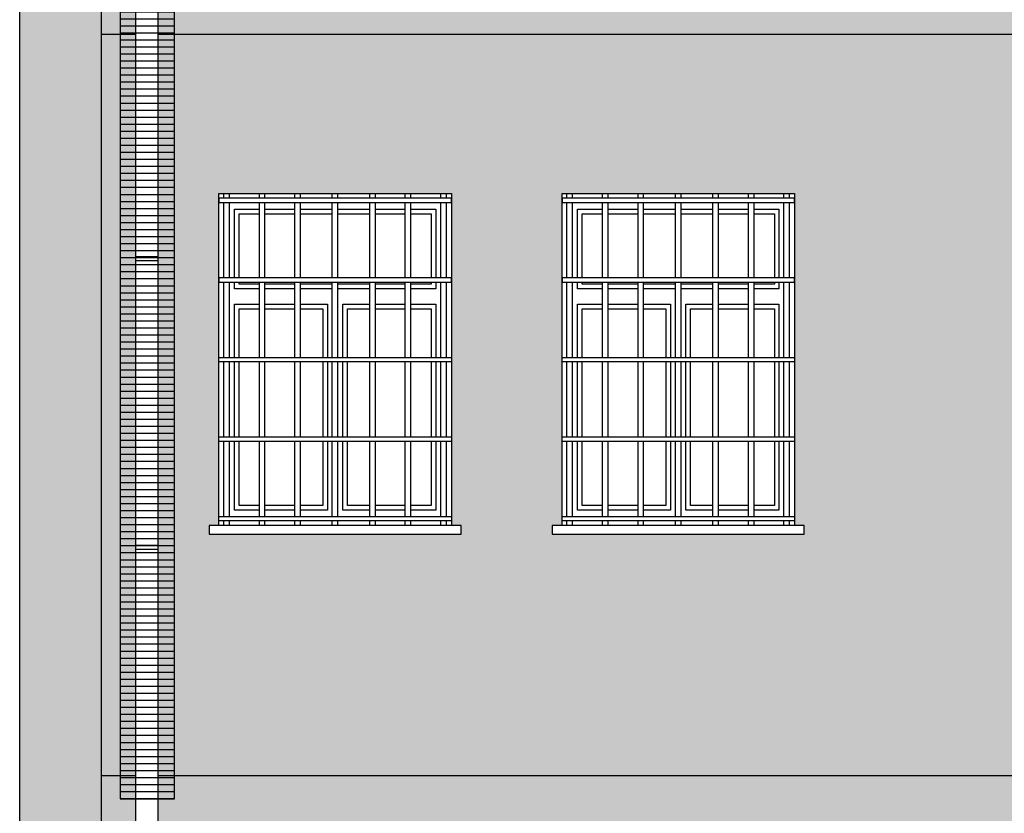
# Model space of a CAD drawing. Header units: millimetres. Extents: x 50026 to 146998, y 1038179 to 1573505.
# Tile 4 of 122: x 50710 to 51155, y 1046231 to 1046590. Entities that reach past the tile are written whole.
import ezdxf

# ---------------------------------------------------------------- set-up
doc = ezdxf.new("R2010")
doc.units = ezdxf.units.MM
doc.header["$LTSCALE"] = 0.025
doc.linetypes.add('CONTINU', pattern=[0])
for name, color, linetype in [('1', 7, 'Continuous'), ('szrafy', 8, 'Continuous'), ('ściany', 5, 'Continuous')]:
    doc.layers.add(name, color=color, linetype=linetype)

# ---------------------------------------------------------------- blocks, each defined once
blk = doc.blocks.new('4')
at = {"layer": 'ściany'}
h = blk.add_hatch(color=254, dxfattribs=at)
h.dxf.hatch_style = 1
h.paths.add_polyline_path([(50747.23, 1047043.56), (50710.23, 1047043.56), (50710.23, 1045831.98), (50747.23, 1045831.98)])
h = blk.add_hatch(color=253, dxfattribs=at)
h.dxf.hatch_style = 1
h.paths.add_polyline_path([(50762.62, 1046899.86), (50747.23, 1046899.86), (50747.23, 1046613.25), (50762.62, 1046613.25)])
h.paths.add_polyline_path([(50762.62, 1046511.35), (50747.23, 1046511.35), (50747.23, 1046248.25), (50762.62, 1046248.25)])
h.paths.add_polyline_path([(50762.62, 1046583.25), (50747.23, 1046583.25), (50747.23, 1046511.35), (50762.62, 1046511.35)])
h.paths.add_polyline_path([(50762.62, 1046218.25), (50747.23, 1046218.25), (50747.23, 1045831.98), (50762.62, 1045831.98)])
h = blk.add_hatch(color=254, dxfattribs=at)
h.dxf.hatch_style = 1
h.paths.add_polyline_path([(53374.84, 1046613.25), (50772.62, 1046613.25), (50772.62, 1046583.25), (53374.84, 1046583.25)])
h.paths.add_polyline_path([(53374.84, 1046248.25), (50772.62, 1046248.25), (50772.62, 1046218.25), (50955.23, 1046218.25), (50955.23, 1046081.35), (51060.23, 1046081.35), (51060.23, 1046218.25), (51294.23, 1046218.25), (51294.23, 1046081.35), (51399.23, 1046081.35), (51399.23, 1046218.25), (51499.23, 1046218.25), (51499.23, 1046083.48), (51604.23, 1046083.48), (51604.23, 1046218.25), (51719.23, 1046218.25), (51719.23, 1046081.35), (51824.23, 1046081.35), (51824.23, 1046218.25), (52114.23, 1046218.25), (52114.23, 1046081.35), (52219.23, 1046081.35), (52219.23, 1046218.25), (52319.23, 1046218.25), (52319.23, 1046081.35), (52424.23, 1046081.35), (52424.23, 1046218.25), (52524.23, 1046218.25), (52524.23, 1046081.35), (52629.23, 1046081.35), (52629.23, 1046218.25), (52729.23, 1046218.25), (52729.23, 1046081.35), (52834.23, 1046081.35), (52834.23, 1046218.25), (53088.23, 1046218.25), (53088.23, 1046081.35), (53193.23, 1046081.35), (53193.23, 1046218.25), (53243.23, 1046218.25), (53243.23, 1046081.35), (53348.23, 1046081.35), (53348.23, 1046218.25), (53374.84, 1046218.25)])
h.paths.add_polyline_path([(53400.23, 1046248.25), (53384.84, 1046248.25), (53384.84, 1046218.25), (53400.23, 1046218.25)])
h.paths.add_polyline_path([(53400.23, 1046613.25), (53384.84, 1046613.25), (53384.84, 1046583.25), (53400.23, 1046583.25)])
h.paths.add_polyline_path([(50762.62, 1046613.25), (50747.23, 1046613.25), (50747.23, 1046583.25), (50762.62, 1046583.25)])
h.paths.add_polyline_path([(50762.62, 1046248.25), (50747.23, 1046248.25), (50747.23, 1046218.25), (50762.62, 1046218.25)])
h = blk.add_hatch(color=253, dxfattribs=at)
h.dxf.hatch_style = 1
h.paths.add_polyline_path([(53374.84, 1046583.25), (50772.62, 1046583.25), (50772.62, 1046511.35), (50800.23, 1046511.35), (50905.23, 1046511.35), (50905.23, 1046361.35), (50909.63, 1046361.35), (50909.63, 1046357.45), (50795.83, 1046357.45), (50795.83, 1046361.35), (50800.23, 1046361.35), (50800.23, 1046511.35), (50772.62, 1046511.35), (50772.62, 1046248.25), (53374.84, 1046248.25)])
h.paths.add_polyline_path([(51824.23, 1046361.35), (51828.63, 1046361.35), (51828.63, 1046357.45), (51714.83, 1046357.45), (51714.83, 1046361.35), (51719.23, 1046361.35), (51719.23, 1046511.35), (51824.23, 1046511.35)], flags=16)
h.paths.add_polyline_path([(51824.23, 1046365.41), (51824.23, 1046363.44), (51719.23, 1046363.44), (51719.23, 1046365.41)], flags=0)
h.paths.add_polyline_path([(52114.23, 1046511.35), (52219.23, 1046511.35), (52219.23, 1046361.35), (52223.63, 1046361.35), (52223.63, 1046357.45), (52109.83, 1046357.45), (52109.83, 1046361.35), (52114.23, 1046361.35)], flags=16)
h.paths.add_polyline_path([(52114.23, 1046365.41), (52219.23, 1046365.41), (52219.23, 1046363.44), (52114.23, 1046363.44)], flags=16)
h.paths.add_polyline_path([(51608.63, 1046361.35), (51608.63, 1046357.45), (51494.83, 1046357.45), (51494.83, 1046361.35), (51499.23, 1046361.35), (51499.23, 1046511.35), (51604.23, 1046511.35), (51604.23, 1046361.35)], flags=16)
h.paths.add_polyline_path([(51604.23, 1046365.41), (51604.23, 1046363.44), (51499.23, 1046363.44), (51499.23, 1046365.41)], flags=0)
h.paths.add_polyline_path([(52314.83, 1046361.35), (52319.23, 1046361.35), (52319.23, 1046511.35), (52424.23, 1046511.35), (52424.23, 1046361.35), (52428.63, 1046361.35), (52428.63, 1046357.45), (52314.83, 1046357.45)], flags=16)
h.paths.add_polyline_path([(52319.23, 1046365.41), (52424.23, 1046365.41), (52424.23, 1046363.44), (52319.23, 1046363.44)], flags=0)
h.paths.add_polyline_path([(51403.63, 1046361.35), (51403.63, 1046357.45), (51289.83, 1046357.45), (51289.83, 1046361.35), (51294.23, 1046361.35), (51294.23, 1046511.35), (51399.23, 1046511.35), (51399.23, 1046361.35)], flags=16)
h.paths.add_polyline_path([(51399.23, 1046365.41), (51399.23, 1046363.44), (51294.23, 1046363.44), (51294.23, 1046365.41)], flags=0)
h.paths.add_polyline_path([(52519.83, 1046361.35), (52524.23, 1046361.35), (52524.23, 1046511.35), (52629.23, 1046511.35), (52629.23, 1046361.35), (52633.63, 1046361.35), (52633.63, 1046357.45), (52519.83, 1046357.45)], flags=16)
h.paths.add_polyline_path([(52524.23, 1046365.41), (52629.23, 1046365.41), (52629.23, 1046363.44), (52524.23, 1046363.44)], flags=0)
h.paths.add_polyline_path([(52724.83, 1046361.35), (52729.23, 1046361.35), (52729.23, 1046511.35), (52834.23, 1046511.35), (52834.23, 1046361.35), (52838.63, 1046361.35), (52838.63, 1046357.45), (52724.83, 1046357.45)], flags=16)
h.paths.add_polyline_path([(52729.23, 1046365.41), (52834.23, 1046365.41), (52834.23, 1046363.44), (52729.23, 1046363.44)], flags=16)
h.paths.add_polyline_path([(51064.63, 1046361.35), (51064.63, 1046357.45), (50950.83, 1046357.45), (50950.83, 1046361.35), (50955.23, 1046361.35), (50955.23, 1046511.35), (51060.23, 1046511.35), (51060.23, 1046361.35)], flags=16)
h.paths.add_polyline_path([(51060.23, 1046365.41), (51060.23, 1046363.44), (50955.23, 1046363.44), (50955.23, 1046365.41)], flags=0)
h.paths.add_polyline_path([(53083.83, 1046361.35), (53088.23, 1046361.35), (53088.23, 1046511.35), (53193.23, 1046511.35), (53193.23, 1046361.35), (53197.63, 1046361.35), (53197.63, 1046357.45), (53083.83, 1046357.45)], flags=16)
h.paths.add_polyline_path([(53088.23, 1046365.41), (53193.23, 1046365.41), (53193.23, 1046363.44), (53088.23, 1046363.44)], flags=16)
h.paths.add_polyline_path([(53238.83, 1046361.35), (53243.23, 1046361.35), (53243.23, 1046511.35), (53348.23, 1046511.35), (53348.23, 1046361.35), (53352.63, 1046361.35), (53352.63, 1046357.45), (53238.83, 1046357.45)], flags=16)
h.paths.add_polyline_path([(53243.23, 1046365.41), (53348.23, 1046365.41), (53348.23, 1046363.44), (53243.23, 1046363.44)], flags=0)

msp = doc.modelspace()

# ---------------------------------------------------------------- hatches: boundary and pattern name
at = {"layer": 'szrafy'}
h = msp.add_hatch(dxfattribs=at)
h.set_pattern_fill('LINE', color=1, style=0)
h.set_pattern_definition([(0, (-127.7404, -2991.5835), (0, 3.175), [])])
h.paths.add_polyline_path([(50780.22038, 1046882.19966), (50755.57998, 1046882.19966), (50755.57998, 1046237.79095), (50780.22038, 1046237.79095)])

# ---------------------------------------------------------------- linework, layer by layer
at = {"layer": '1', "color": 7, "linetype": 'Continuous', "ltscale": 5}
for p, q in [((50762.61819, 1046922.56306), (50762.61819, 1045817.61619)), ((50772.61819, 1046922.56306), (50772.61819, 1045817.61619))]:
    msp.add_line(p, q, dxfattribs=at)
at = {"layer": '1', "color": 1, "linetype": 'CONTINU'}
for p, q in [((50772.61819, 1046482.77782), (50762.61819, 1046482.77782)), ((50772.61819, 1046480.98296), (50762.61819, 1046480.98296)), ((50772.61819, 1046352.37387), (50762.61819, 1046352.37387)), ((50772.61819, 1046350.57901), (50762.61819, 1046350.57901))]:
    msp.add_line(p, q, dxfattribs=at)
at = {"layer": 'szrafy', "color": 7}
msp.add_lwpolyline([(50780.22038, 1046882.19966), (50755.57998, 1046882.19966), (50755.57998, 1046237.79095), (50780.22038, 1046237.79095)], close=True, dxfattribs=at)
at = {"layer": 'ściany', "color": 2}
for p, q in [((50710.228, 1045774.81503), (50710.228, 1047043.56299)), ((50747.228, 1045774.81503), (50747.228, 1047043.56299))]:
    msp.add_line(p, q, dxfattribs=at)
at = {"layer": 'ściany', "color": 7}
for p, q in [((50762.61819, 1046583.24601), (50747.228, 1046583.24601)), ((53374.83782, 1046583.24601), (50772.61819, 1046583.24601)), ((50802.44274, 1046509.25633), (50802.44274, 1046511.34794)), ((50804.97594, 1046509.25633), (50804.97594, 1046511.34794)), ((50818.50011, 1046509.25633), (50818.50011, 1046511.34794)), ((50821.03332, 1046509.25633), (50821.03332, 1046511.34794)), ((50834.55749, 1046509.25633), (50834.55749, 1046511.34794)), ((50837.09069, 1046509.25633), (50837.09069, 1046511.34794)), ((50851.45242, 1046509.25633), (50851.45242, 1046511.34794)), ((50853.98562, 1046509.25633), (50853.98562, 1046511.34794)), ((50868.36531, 1046509.25633), (50868.36531, 1046511.34794)), ((50870.89851, 1046509.25633), (50870.89851, 1046511.34794)), ((50884.42269, 1046509.25633), (50884.42269, 1046511.34794)), ((50886.95589, 1046509.25633), (50886.95589, 1046511.34794)), ((50900.48006, 1046509.25633), (50900.48006, 1046511.34794)), ((50903.01327, 1046509.25633), (50903.01327, 1046511.34794)), ((50957.44274, 1046509.25633), (50957.44274, 1046511.34794)), ((50959.97594, 1046509.25633), (50959.97594, 1046511.34794)), ((50973.50011, 1046509.25633), (50973.50011, 1046511.34794)), ((50976.03332, 1046509.25633), (50976.03332, 1046511.34794)), ((50989.55749, 1046509.25633), (50989.55749, 1046511.34794)), ((50992.09069, 1046509.25633), (50992.09069, 1046511.34794)), ((51006.45242, 1046509.25633), (51006.45242, 1046511.34794)), ((51008.98562, 1046509.25633), (51008.98562, 1046511.34794)), ((51023.36531, 1046509.25633), (51023.36531, 1046511.34794)), ((51025.89851, 1046509.25633), (51025.89851, 1046511.34794)), ((51039.42269, 1046509.25633), (51039.42269, 1046511.34794)), ((51041.95589, 1046509.25633), (51041.95589, 1046511.34794)), ((51055.48006, 1046509.25633), (51055.48006, 1046511.34794)), ((51058.01327, 1046509.25633), (51058.01327, 1046511.34794)), ((50802.44274, 1046473.2939), (50802.44274, 1046507.28925)), ((50804.97594, 1046473.2939), (50804.97594, 1046507.28925)), ((50818.50011, 1046473.2939), (50818.50011, 1046507.28925)), ((50821.03332, 1046473.2939), (50821.03332, 1046507.28925)), ((50834.55749, 1046473.2939), (50834.55749, 1046507.28925)), ((50837.09069, 1046473.2939), (50837.09069, 1046507.28925)), ((50851.45242, 1046473.2939), (50851.45242, 1046507.28925)), ((50853.98562, 1046473.2939), (50853.98562, 1046507.28925)), ((50868.36531, 1046473.2939), (50868.36531, 1046507.28925)), ((50870.89851, 1046473.2939), (50870.89851, 1046507.28925)), ((50884.42269, 1046473.2939), (50884.42269, 1046507.28925)), ((50886.95589, 1046473.2939), (50886.95589, 1046507.28925)), ((50900.48006, 1046473.2939), (50900.48006, 1046507.28925)), ((50903.01327, 1046473.2939), (50903.01327, 1046507.28925)), ((50957.44274, 1046473.2939), (50957.44274, 1046507.28925)), ((50959.97594, 1046473.2939), (50959.97594, 1046507.28925)), ((50973.50011, 1046473.2939), (50973.50011, 1046507.28925)), ((50976.03332, 1046473.2939), (50976.03332, 1046507.28925)), ((50989.55749, 1046473.2939), (50989.55749, 1046507.28925)), ((50992.09069, 1046473.2939), (50992.09069, 1046507.28925)), ((51006.45242, 1046473.2939), (51006.45242, 1046507.28925)), ((51008.98562, 1046473.2939), (51008.98562, 1046507.28925)), ((51023.36531, 1046473.2939), (51023.36531, 1046507.28925)), ((51025.89851, 1046473.2939), (51025.89851, 1046507.28925)), ((51039.42269, 1046473.2939), (51039.42269, 1046507.28925)), ((51041.95589, 1046473.2939), (51041.95589, 1046507.28925)), ((51055.48006, 1046473.2939), (51055.48006, 1046507.28925)), ((51058.01327, 1046473.2939), (51058.01327, 1046507.28925)), ((50802.44274, 1046437.33148), (50802.44274, 1046471.32682)), ((50804.97594, 1046437.33148), (50804.97594, 1046471.32682)), ((50818.50011, 1046437.33148), (50818.50011, 1046471.32682)), ((50821.03332, 1046437.33148), (50821.03332, 1046471.32682)), ((50834.55749, 1046437.33148), (50834.55749, 1046471.32682)), ((50837.09069, 1046437.33148), (50837.09069, 1046471.32682)), ((50851.45242, 1046437.33148), (50851.45242, 1046471.32682)), ((50853.98562, 1046437.33148), (50853.98562, 1046471.32682)), ((50868.36531, 1046437.33148), (50868.36531, 1046471.32682)), ((50870.89851, 1046437.33148), (50870.89851, 1046471.32682)), ((50884.42269, 1046437.33148), (50884.42269, 1046471.32682)), ((50886.95589, 1046437.33148), (50886.95589, 1046471.32682)), ((50900.48006, 1046437.33148), (50900.48006, 1046471.32682)), ((50903.01327, 1046437.33148), (50903.01327, 1046471.32682)), ((50957.44274, 1046437.33148), (50957.44274, 1046471.32682)), ((50959.97594, 1046437.33148), (50959.97594, 1046471.32682)), ((50973.50011, 1046437.33148), (50973.50011, 1046471.32682)), ((50976.03332, 1046437.33148), (50976.03332, 1046471.32682)), ((50989.55749, 1046437.33148), (50989.55749, 1046471.32682)), ((50992.09069, 1046437.33148), (50992.09069, 1046471.32682)), ((51006.45242, 1046437.33148), (51006.45242, 1046471.32682)), ((51008.98562, 1046437.33148), (51008.98562, 1046471.32682)), ((51023.36531, 1046437.33148), (51023.36531, 1046471.32682)), ((51025.89851, 1046437.33148), (51025.89851, 1046471.32682)), ((51039.42269, 1046437.33148), (51039.42269, 1046471.32682)), ((51041.95589, 1046437.33148), (51041.95589, 1046471.32682)), ((51055.48006, 1046437.33148), (51055.48006, 1046471.32682)), ((51058.01327, 1046437.33148), (51058.01327, 1046471.32682)), ((50802.44274, 1046401.36906), (50802.44274, 1046435.3644)), ((50804.97594, 1046401.36906), (50804.97594, 1046435.3644)), ((50818.50011, 1046401.36906), (50818.50011, 1046435.3644)), ((50821.03332, 1046401.36906), (50821.03332, 1046435.3644)), ((50834.55749, 1046401.36906), (50834.55749, 1046435.3644)), ((50837.09069, 1046401.36906), (50837.09069, 1046435.3644)), ((50851.45242, 1046401.36906), (50851.45242, 1046435.3644)), ((50853.98562, 1046401.36906), (50853.98562, 1046435.3644)), ((50868.36531, 1046401.36906), (50868.36531, 1046435.3644)), ((50870.89851, 1046401.36906), (50870.89851, 1046435.3644)), ((50884.42269, 1046401.36906), (50884.42269, 1046435.3644)), ((50886.95589, 1046401.36906), (50886.95589, 1046435.3644)), ((50900.48006, 1046401.36906), (50900.48006, 1046435.3644)), ((50903.01327, 1046401.36906), (50903.01327, 1046435.3644)), ((50957.44274, 1046401.36906), (50957.44274, 1046435.3644)), ((50959.97594, 1046401.36906), (50959.97594, 1046435.3644)), ((50973.50011, 1046401.36906), (50973.50011, 1046435.3644)), ((50976.03332, 1046401.36906), (50976.03332, 1046435.3644)), ((50989.55749, 1046401.36906), (50989.55749, 1046435.3644)), ((50992.09069, 1046401.36906), (50992.09069, 1046435.3644)), ((51006.45242, 1046401.36906), (51006.45242, 1046435.3644)), ((51008.98562, 1046401.36906), (51008.98562, 1046435.3644)), ((51023.36531, 1046401.36906), (51023.36531, 1046435.3644)), ((51025.89851, 1046401.36906), (51025.89851, 1046435.3644)), ((51039.42269, 1046401.36906), (51039.42269, 1046435.3644)), ((51041.95589, 1046401.36906), (51041.95589, 1046435.3644)), ((51055.48006, 1046401.36906), (51055.48006, 1046435.3644)), ((51058.01327, 1046401.36906), (51058.01327, 1046435.3644)), ((50802.44274, 1046365.40663), (50802.44274, 1046399.40198)), ((50804.97594, 1046365.40663), (50804.97594, 1046399.40198)), ((50818.50011, 1046365.40663), (50818.50011, 1046399.40198)), ((50821.03332, 1046365.40663), (50821.03332, 1046399.40198)), ((50834.55749, 1046365.40663), (50834.55749, 1046399.40198)), ((50837.09069, 1046365.40663), (50837.09069, 1046399.40198)), ((50851.45242, 1046365.40663), (50851.45242, 1046399.40198)), ((50853.98562, 1046365.40663), (50853.98562, 1046399.40198)), ((50868.36531, 1046365.40663), (50868.36531, 1046399.40198)), ((50870.89851, 1046365.40663), (50870.89851, 1046399.40198)), ((50884.42269, 1046365.40663), (50884.42269, 1046399.40198)), ((50886.95589, 1046365.40663), (50886.95589, 1046399.40198)), ((50900.48006, 1046365.40663), (50900.48006, 1046399.40198)), ((50903.01327, 1046365.40663), (50903.01327, 1046399.40198)), ((50957.44274, 1046365.40663), (50957.44274, 1046399.40198)), ((50959.97594, 1046365.40663), (50959.97594, 1046399.40198)), ((50973.50011, 1046365.40663), (50973.50011, 1046399.40198)), ((50976.03332, 1046365.40663), (50976.03332, 1046399.40198)), ((50989.55749, 1046365.40663), (50989.55749, 1046399.40198)), ((50992.09069, 1046365.40663), (50992.09069, 1046399.40198)), ((51006.45242, 1046365.40663), (51006.45242, 1046399.40198)), ((51008.98562, 1046365.40663), (51008.98562, 1046399.40198)), ((51023.36531, 1046365.40663), (51023.36531, 1046399.40198)), ((51025.89851, 1046365.40663), (51025.89851, 1046399.40198)), ((51039.42269, 1046365.40663), (51039.42269, 1046399.40198)), ((51041.95589, 1046365.40663), (51041.95589, 1046399.40198)), ((51055.48006, 1046365.40663), (51055.48006, 1046399.40198)), ((51058.01327, 1046365.40663), (51058.01327, 1046399.40198)), ((50802.44274, 1046361.34794), (50802.44274, 1046363.43955)), ((50804.97594, 1046361.34794), (50804.97594, 1046363.43955)), ((50818.50011, 1046361.34794), (50818.50011, 1046363.43955)), ((50821.03332, 1046361.34794), (50821.03332, 1046363.43955)), ((50834.55749, 1046361.34794), (50834.55749, 1046363.43955)), ((50837.09069, 1046361.34794), (50837.09069, 1046363.43955)), ((50851.45242, 1046361.34794), (50851.45242, 1046363.43955)), ((50853.98562, 1046361.34794), (50853.98562, 1046363.43955)), ((50868.36531, 1046361.34794), (50868.36531, 1046363.43955)), ((50870.89851, 1046361.34794), (50870.89851, 1046363.43955)), ((50884.42269, 1046361.34794), (50884.42269, 1046363.43955)), ((50886.95589, 1046361.34794), (50886.95589, 1046363.43955)), ((50900.48006, 1046361.34794), (50900.48006, 1046363.43955)), ((50903.01327, 1046361.34794), (50903.01327, 1046363.43955)), ((50957.44274, 1046361.34794), (50957.44274, 1046363.43955)), ((50959.97594, 1046361.34794), (50959.97594, 1046363.43955)), ((50973.50011, 1046361.34794), (50973.50011, 1046363.43955)), ((50976.03332, 1046361.34794), (50976.03332, 1046363.43955)), ((50989.55749, 1046361.34794), (50989.55749, 1046363.43955)), ((50992.09069, 1046361.34794), (50992.09069, 1046363.43955)), ((51006.45242, 1046361.34794), (51006.45242, 1046363.43955)), ((51008.98562, 1046361.34794), (51008.98562, 1046363.43955)), ((51023.36531, 1046361.34794), (51023.36531, 1046363.43955)), ((51025.89851, 1046361.34794), (51025.89851, 1046363.43955)), ((51039.42269, 1046361.34794), (51039.42269, 1046363.43955)), ((51041.95589, 1046361.34794), (51041.95589, 1046363.43955)), ((51055.48006, 1046361.34794), (51055.48006, 1046363.43955)), ((51058.01327, 1046361.34794), (51058.01327, 1046363.43955)), ((50762.61819, 1046248.24601), (50747.228, 1046248.24601)), ((53374.83782, 1046248.24601), (50772.61819, 1046248.24601))]:
    msp.add_line(p, q, dxfattribs=at)
at = {"layer": 'ściany', "color": 2}
for points in [[(50800.228, 1046511.34794), (50905.228, 1046511.34794), (50905.228, 1046361.34794), (50800.228, 1046361.34794)], [(50955.228, 1046511.34794), (51060.228, 1046511.34794), (51060.228, 1046361.34794), (50955.228, 1046361.34794)]]:
    msp.add_lwpolyline(points, close=True, dxfattribs=at)
at = {"layer": 'ściany', "color": 7}
for points in [[(50905.228, 1046509.25633), (50800.228, 1046509.25633), (50800.228, 1046507.28925), (50905.228, 1046507.28925)], [(51060.228, 1046509.25633), (50955.228, 1046509.25633), (50955.228, 1046507.28925), (51060.228, 1046507.28925)], [(50905.228, 1046473.2939), (50800.228, 1046473.2939), (50800.228, 1046471.32682), (50905.228, 1046471.32682)], [(51060.228, 1046473.2939), (50955.228, 1046473.2939), (50955.228, 1046471.32682), (51060.228, 1046471.32682)], [(50905.228, 1046435.3644), (50800.228, 1046435.3644), (50800.228, 1046437.33148), (50905.228, 1046437.33148)], [(51060.228, 1046435.3644), (50955.228, 1046435.3644), (50955.228, 1046437.33148), (51060.228, 1046437.33148)], [(50905.228, 1046399.40198), (50800.228, 1046399.40198), (50800.228, 1046401.36906), (50905.228, 1046401.36906)], [(51060.228, 1046399.40198), (50955.228, 1046399.40198), (50955.228, 1046401.36906), (51060.228, 1046401.36906)], [(50905.228, 1046363.43955), (50800.228, 1046363.43955), (50800.228, 1046365.40663), (50905.228, 1046365.40663)], [(51060.228, 1046363.43955), (50955.228, 1046363.43955), (50955.228, 1046365.40663), (51060.228, 1046365.40663)], [(50909.63083, 1046361.34794), (50795.82518, 1046361.34794), (50795.82518, 1046357.45267), (50909.63083, 1046357.45267)], [(51064.63083, 1046361.34794), (50950.82518, 1046361.34794), (50950.82518, 1046357.45267), (51064.63083, 1046357.45267)]]:
    msp.add_lwpolyline(points, close=True, dxfattribs=at)
for points in [[(50807.228, 1046473.2939), (50807.228, 1046504.34794), (50818.50011, 1046504.34794)], [(50807.228, 1046473.2939), (50807.228, 1046504.34794), (50818.50011, 1046504.34794)], [(50821.03332, 1046504.34794), (50834.55749, 1046504.34794)], [(50821.03332, 1046504.34794), (50834.55749, 1046504.34794)], [(50837.09069, 1046504.34794), (50851.45242, 1046504.34794)], [(50837.09069, 1046504.34794), (50851.45242, 1046504.34794)], [(50853.98562, 1046504.34794), (50868.36531, 1046504.34794)], [(50853.98562, 1046504.34794), (50868.36531, 1046504.34794)], [(50870.89851, 1046504.34794), (50884.42269, 1046504.34794)], [(50870.89851, 1046504.34794), (50884.42269, 1046504.34794)], [(50886.95589, 1046504.34794), (50898.228, 1046504.34794), (50898.228, 1046473.2939)], [(50886.95589, 1046504.34794), (50898.228, 1046504.34794), (50898.228, 1046473.2939)], [(50962.228, 1046473.2939), (50962.228, 1046504.34794), (50973.50011, 1046504.34794)], [(50962.228, 1046473.2939), (50962.228, 1046504.34794), (50973.50011, 1046504.34794)], [(50976.03332, 1046504.34794), (50989.55749, 1046504.34794)], [(50976.03332, 1046504.34794), (50989.55749, 1046504.34794)], [(50992.09069, 1046504.34794), (51006.45242, 1046504.34794)], [(50992.09069, 1046504.34794), (51006.45242, 1046504.34794)], [(51008.98562, 1046504.34794), (51023.36531, 1046504.34794)], [(51008.98562, 1046504.34794), (51023.36531, 1046504.34794)], [(51025.89851, 1046504.34794), (51039.42269, 1046504.34794)], [(51025.89851, 1046504.34794), (51039.42269, 1046504.34794)], [(51041.95589, 1046504.34794), (51053.228, 1046504.34794), (51053.228, 1046473.2939)], [(51041.95589, 1046504.34794), (51053.228, 1046504.34794), (51053.228, 1046473.2939)], [(50807.228, 1046468.35875), (50807.228, 1046471.32682)], [(50818.50011, 1046468.35875), (50807.228, 1046468.35875), (50807.228, 1046471.32682)], [(50898.228, 1046471.32682), (50898.228, 1046468.35875), (50886.95589, 1046468.35875)], [(50898.228, 1046471.32682), (50898.228, 1046468.35875)], [(50962.228, 1046468.35875), (50962.228, 1046471.32682)], [(50973.50011, 1046468.35875), (50962.228, 1046468.35875), (50962.228, 1046471.32682)], [(51053.228, 1046471.32682), (51053.228, 1046468.35875), (51041.95589, 1046468.35875)], [(51053.228, 1046471.32682), (51053.228, 1046468.35875)], [(50834.55749, 1046468.35875), (50821.03332, 1046468.35875)], [(50851.45242, 1046468.35875), (50837.09069, 1046468.35875)], [(50868.36531, 1046468.35875), (50853.98562, 1046468.35875)], [(50884.42269, 1046468.35875), (50870.89851, 1046468.35875)], [(50989.55749, 1046468.35875), (50976.03332, 1046468.35875)], [(51006.45242, 1046468.35875), (50992.09069, 1046468.35875)], [(51023.36531, 1046468.35875), (51008.98562, 1046468.35875)], [(51039.42269, 1046468.35875), (51025.89851, 1046468.35875)], [(50807.228, 1046437.33148), (50807.228, 1046461.35875)], [(50807.228, 1046437.33148), (50807.228, 1046461.35875), (50818.50011, 1046461.35875)], [(50821.03332, 1046461.35875), (50834.55749, 1046461.35875)], [(50837.09069, 1046461.35875), (50849.228, 1046461.35875), (50849.228, 1046437.33148)], [(50856.228, 1046437.33148), (50856.228, 1046461.35875), (50868.36531, 1046461.35875)], [(50870.89851, 1046461.35875), (50884.42269, 1046461.35875)], [(50886.95589, 1046461.35875), (50898.228, 1046461.35875), (50898.228, 1046437.33148)], [(50898.228, 1046461.35875), (50898.228, 1046437.33148)], [(50962.228, 1046437.33148), (50962.228, 1046461.35875)], [(50962.228, 1046437.33148), (50962.228, 1046461.35875), (50973.50011, 1046461.35875)], [(50976.03332, 1046461.35875), (50989.55749, 1046461.35875)], [(50992.09069, 1046461.35875), (51004.228, 1046461.35875), (51004.228, 1046437.33148)], [(51011.228, 1046437.33148), (51011.228, 1046461.35875), (51023.36531, 1046461.35875)], [(51025.89851, 1046461.35875), (51039.42269, 1046461.35875)], [(51041.95589, 1046461.35875), (51053.228, 1046461.35875), (51053.228, 1046437.33148)], [(51053.228, 1046461.35875), (51053.228, 1046437.33148)], [(50807.228, 1046401.36906), (50807.228, 1046435.3644)], [(50807.228, 1046401.36906), (50807.228, 1046435.3644)], [(50849.228, 1046435.3644), (50849.228, 1046401.36906)], [(50856.228, 1046401.36906), (50856.228, 1046435.3644)], [(50898.228, 1046435.3644), (50898.228, 1046401.36906)], [(50898.228, 1046435.3644), (50898.228, 1046401.36906)], [(50962.228, 1046401.36906), (50962.228, 1046435.3644)], [(50962.228, 1046401.36906), (50962.228, 1046435.3644)], [(51004.228, 1046435.3644), (51004.228, 1046401.36906)], [(51011.228, 1046401.36906), (51011.228, 1046435.3644)], [(51053.228, 1046435.3644), (51053.228, 1046401.36906)], [(51053.228, 1046435.3644), (51053.228, 1046401.36906)], [(50818.50011, 1046368.34794), (50807.228, 1046368.34794), (50807.228, 1046399.40198)], [(50818.50011, 1046368.34794), (50807.228, 1046368.34794), (50807.228, 1046399.40198)], [(50849.228, 1046399.40198), (50849.228, 1046368.34794), (50837.09069, 1046368.34794)], [(50868.36531, 1046368.34794), (50856.228, 1046368.34794), (50856.228, 1046399.40198)], [(50898.228, 1046399.40198), (50898.228, 1046368.34794), (50886.95589, 1046368.34794)], [(50898.228, 1046399.40198), (50898.228, 1046368.34794), (50886.95589, 1046368.34794)], [(50973.50011, 1046368.34794), (50962.228, 1046368.34794), (50962.228, 1046399.40198)], [(50973.50011, 1046368.34794), (50962.228, 1046368.34794), (50962.228, 1046399.40198)], [(51004.228, 1046399.40198), (51004.228, 1046368.34794), (50992.09069, 1046368.34794)], [(51023.36531, 1046368.34794), (51011.228, 1046368.34794), (51011.228, 1046399.40198)], [(51053.228, 1046399.40198), (51053.228, 1046368.34794), (51041.95589, 1046368.34794)], [(51053.228, 1046399.40198), (51053.228, 1046368.34794), (51041.95589, 1046368.34794)], [(50834.55749, 1046368.34794), (50821.03332, 1046368.34794)], [(50834.55749, 1046368.34794), (50821.03332, 1046368.34794)], [(50849.228, 1046368.34794), (50837.09069, 1046368.34794)], [(50868.36531, 1046368.34794), (50856.228, 1046368.34794)], [(50884.42269, 1046368.34794), (50870.89851, 1046368.34794)], [(50884.42269, 1046368.34794), (50870.89851, 1046368.34794)], [(50989.55749, 1046368.34794), (50976.03332, 1046368.34794)], [(50989.55749, 1046368.34794), (50976.03332, 1046368.34794)], [(51004.228, 1046368.34794), (50992.09069, 1046368.34794)], [(51023.36531, 1046368.34794), (51011.228, 1046368.34794)], [(51039.42269, 1046368.34794), (51025.89851, 1046368.34794)], [(51039.42269, 1046368.34794), (51025.89851, 1046368.34794)]]:
    msp.add_lwpolyline(points, dxfattribs=at)
at = {"layer": 'ściany', "color": 1}
for points in [[(50809.31962, 1046473.2939), (50809.31962, 1046502.25632), (50818.50011, 1046502.25632)], [(50821.03332, 1046502.25632), (50834.55749, 1046502.25632)], [(50837.09069, 1046502.25632), (50851.45242, 1046502.25632)], [(50853.98562, 1046502.25632), (50868.36531, 1046502.25632)], [(50870.89851, 1046502.25632), (50884.42269, 1046502.25632)], [(50886.95589, 1046502.25632), (50896.13638, 1046502.25632), (50896.13638, 1046473.2939)], [(50964.31962, 1046473.2939), (50964.31962, 1046502.25632), (50973.50011, 1046502.25632)], [(50976.03332, 1046502.25632), (50989.55749, 1046502.25632)], [(50992.09069, 1046502.25632), (51006.45242, 1046502.25632)], [(51008.98562, 1046502.25632), (51023.36531, 1046502.25632)], [(51025.89851, 1046502.25632), (51039.42269, 1046502.25632)], [(51041.95589, 1046502.25632), (51051.13638, 1046502.25632), (51051.13638, 1046473.2939)], [(50818.50011, 1046470.45037), (50809.31962, 1046470.45037), (50809.31962, 1046471.32682)], [(50834.55749, 1046470.45037), (50821.03332, 1046470.45037)], [(50851.45242, 1046470.45037), (50837.09069, 1046470.45037)], [(50868.36531, 1046470.45037), (50853.98562, 1046470.45037)], [(50884.42269, 1046470.45037), (50870.89851, 1046470.45037)], [(50896.13638, 1046471.32682), (50896.13638, 1046470.45037), (50886.95589, 1046470.45037)], [(50973.50011, 1046470.45037), (50964.31962, 1046470.45037), (50964.31962, 1046471.32682)], [(50989.55749, 1046470.45037), (50976.03332, 1046470.45037)], [(51006.45242, 1046470.45037), (50992.09069, 1046470.45037)], [(51023.36531, 1046470.45037), (51008.98562, 1046470.45037)], [(51039.42269, 1046470.45037), (51025.89851, 1046470.45037)], [(51051.13638, 1046471.32682), (51051.13638, 1046470.45037), (51041.95589, 1046470.45037)], [(50809.31962, 1046437.33148), (50809.31962, 1046459.26713), (50818.50011, 1046459.26713)], [(50821.03332, 1046459.26713), (50834.55749, 1046459.26713)], [(50837.09069, 1046459.26713), (50847.13638, 1046459.26713), (50847.13638, 1046437.33148)], [(50858.31962, 1046437.33148), (50858.31962, 1046459.26713), (50868.36531, 1046459.26713)], [(50870.89851, 1046459.26713), (50884.42269, 1046459.26713)], [(50886.95589, 1046459.26713), (50896.13638, 1046459.26713), (50896.13638, 1046437.33148)], [(50964.31962, 1046437.33148), (50964.31962, 1046459.26713), (50973.50011, 1046459.26713)], [(50976.03332, 1046459.26713), (50989.55749, 1046459.26713)], [(50992.09069, 1046459.26713), (51002.13638, 1046459.26713), (51002.13638, 1046437.33148)], [(51013.31962, 1046437.33148), (51013.31962, 1046459.26713), (51023.36531, 1046459.26713)], [(51025.89851, 1046459.26713), (51039.42269, 1046459.26713)], [(51041.95589, 1046459.26713), (51051.13638, 1046459.26713), (51051.13638, 1046437.33148)], [(50809.31962, 1046401.36906), (50809.31962, 1046435.3644)], [(50847.13638, 1046435.3644), (50847.13638, 1046401.36906)], [(50858.31962, 1046401.36906), (50858.31962, 1046435.3644)], [(50896.13638, 1046435.3644), (50896.13638, 1046401.36906)], [(50964.31962, 1046401.36906), (50964.31962, 1046435.3644)], [(51002.13638, 1046435.3644), (51002.13638, 1046401.36906)], [(51013.31962, 1046401.36906), (51013.31962, 1046435.3644)], [(51051.13638, 1046435.3644), (51051.13638, 1046401.36906)], [(50818.50011, 1046370.43956), (50809.31962, 1046370.43956), (50809.31962, 1046399.40198)], [(50847.13638, 1046399.40198), (50847.13638, 1046370.43956), (50837.09069, 1046370.43956)], [(50868.36531, 1046370.43956), (50858.31962, 1046370.43956), (50858.31962, 1046399.40198)], [(50896.13638, 1046399.40198), (50896.13638, 1046370.43956), (50886.95589, 1046370.43956)], [(50973.50011, 1046370.43956), (50964.31962, 1046370.43956), (50964.31962, 1046399.40198)], [(51002.13638, 1046399.40198), (51002.13638, 1046370.43956), (50992.09069, 1046370.43956)], [(51023.36531, 1046370.43956), (51013.31962, 1046370.43956), (51013.31962, 1046399.40198)], [(51051.13638, 1046399.40198), (51051.13638, 1046370.43956), (51041.95589, 1046370.43956)], [(50834.55749, 1046370.43956), (50821.03332, 1046370.43956)], [(50884.42269, 1046370.43956), (50870.89851, 1046370.43956)], [(50989.55749, 1046370.43956), (50976.03332, 1046370.43956)], [(51039.42269, 1046370.43956), (51025.89851, 1046370.43956)]]:
    msp.add_lwpolyline(points, dxfattribs=at)

# ---------------------------------------------------------------- block references
at = {"layer": 'szrafy', "color": 24}
msp.add_blockref('4', (0, 0), dxfattribs=at)

doc.saveas('drawing.dxf')
